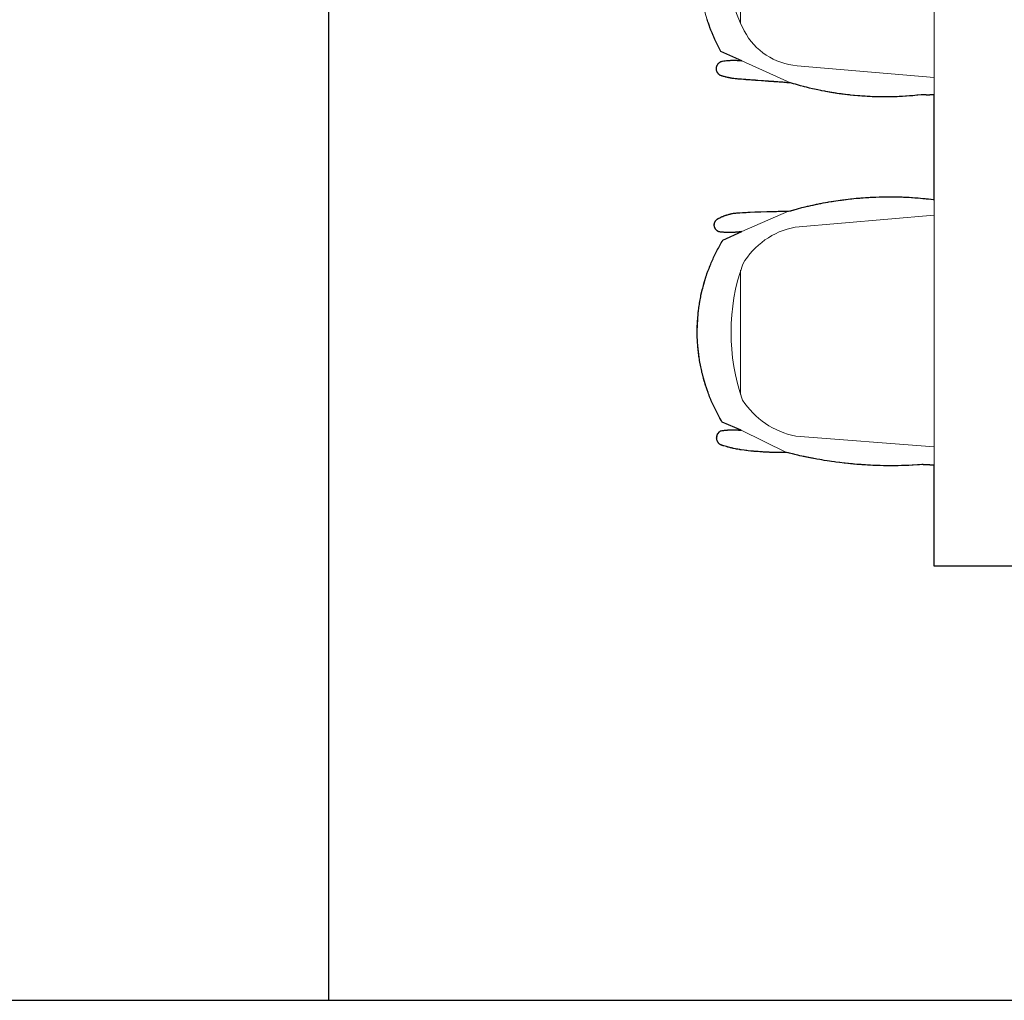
# Model space of a CAD drawing. Header units: millimetres. Extents: x 488786 to 747986, y 25193 to 95000.
# Tile 9 of 127: x 535120 to 536969, y 85199 to 87039. Entities that reach past the tile are written whole.
import ezdxf

# ---------------------------------------------------------------- set-up
doc = ezdxf.new("R2010")
doc.units = ezdxf.units.MM
doc.layers.add('10. ETC', color=251, linetype='Continuous')
doc.layers.add('6. FUR1', color=181, linetype='Continuous')
doc.layers.add('7. FUR2', color=241, linetype='Continuous', lineweight=5)

# ---------------------------------------------------------------- blocks, each defined once
blk = doc.blocks.new('YUHIHA_Furniture_DiningSet_6Seat_B_Plan')
at = {"layer": '6. FUR1'}
blk.add_lwpolyline([(2316.3, 0), (2316.3, -800), (2126.8, -800), (2126.8, -800.4), (2126.8, -800.9), (2126.8, -801.1), (2126.7, -802), (2126.7, -802.2), (2126.7, -802.8), (2126.7, -803.5), (2126.6, -803.9), (2126.6, -804.1), (2126.6, -804.6), (2126.6, -805.4), (2126.6, -805.9), (2126.6, -806.1), (2126.5, -806.5), (2126.5, -806.6), (2126.5, -807.9), (2126.4, -808.7), (2126.4, -809.2), (2126.4, -809.4), (2126.4, -810), (2126.4, -810.1), (2126.3, -810.7), (2126.3, -811.4), (2126.3, -812), (2126.3, -812.2), (2126.2, -812.7), (2126.2, -812.9), (2126.2, -813.5), (2126.2, -813.7), (2126.2, -814.4), (2126.2, -814.6), (2126.1, -815.1), (2126.1, -815.3), (2126.1, -815.9), (2126.1, -816.1), (2126.1, -816.6), (2126.1, -816.8), (2126, -817.5), (2126, -817.7), (2126, -818.3), (2126, -818.5), (2125.9, -819.2), (2125.9, -819.4), (2125.9, -819.9), (2125.9, -820.1), (2125.8, -820.8), (2125.8, -821), (2125.8, -822.7), (2125.8, -822.9), (2125.7, -823.6), (2126, -827.6), (2126.3, -831.6), (2126.7, -839.6), (2126.8, -841.6), (2127.1, -847.6), (2127.3, -851.6), (2127.4, -855.6), (2127.6, -861.6), (2127.7, -867.6), (2127.8, -871.6), (2127.8, -873.6), (2127.8, -879.6), (2127.8, -883.6), (2127.8, -887.6), (2127.7, -893.6), (2127.7, -895.6), (2127.6, -901.6), (2127.4, -907.6), (2127.3, -909.6), (2127.1, -915.5), (2126.9, -919.5), (2126.6, -925.5), (2126.3, -929.5), (2125.9, -935.5), (2125.8, -937.5), (2125.5, -941.5), (2125.2, -945.5), (2124.5, -953.5), (2124.1, -957.4), (2123.7, -961.4), (2123.1, -967.4), (2122.9, -969.4), (2121.9, -977.3), (2120.9, -985.2), (2120.6, -987.2), (2119.8, -993.2), (2119.2, -997.1), (2118.6, -1001.1), (2117.7, -1007), (2117, -1011), (2116.4, -1014.9), (2115.3, -1020.8), (2113.9, -1028.7), (2113.1, -1032.6), (2111.9, -1038.5), (2110.7, -1044.4), (2109, -1052.2), (2108.1, -1056.1), (2106.8, -1061.9), (2106.3, -1063.9), (2104.4, -1071.6), (2103.9, -1073.6), (2102.9, -1077.4), (2102.9, -1078.2), (2103, -1078.8), (2103, -1081.6), (2103, -1082.3), (2103, -1083.7), (2103, -1086.5), (2103.1, -1087.2), (2103.1, -1090.7), (2103, -1091.4), (2103, -1092.8), (2103, -1094.2), (2103, -1094.9), (2102.9, -1101.2), (2102.8, -1104), (2102.8, -1104.7), (2102.7, -1108.2), (2102.7, -1108.9), (2102.6, -1110.3), (2102.5, -1113.1), (2102.5, -1113.8), (2102.4, -1115.2), (2102.3, -1117.3), (2102.3, -1118), (2102.1, -1120.8), (2102, -1122.8), (2101.9, -1123.5), (2101.8, -1124.9), (2101.8, -1125.6), (2101.6, -1127.7), (2101.4, -1130.5), (2101.4, -1131.2), (2101, -1135.4), (2100.8, -1137.5), (2100.8, -1138.2), (2100.6, -1139.6), (2100.2, -1143.7), (2099.6, -1149.3), (2099.3, -1152.1), (2099.2, -1152.8), (2099, -1154.1), (2098.7, -1156.9), (2098, -1162.5), (2097.7, -1164.5), (2097.6, -1165.2), (2097.4, -1166.6), (2096.9, -1169.1), (2096.9, -1169.4), (2096.8, -1169.9), (2096.5, -1171.6), (2096.1, -1173.3), (2096.1, -1173.5), (2095.3, -1177.1), (2095.3, -1177.4), (2095.1, -1178.2), (2094.9, -1179), (2094.8, -1179.6), (2094.5, -1180.7), (2094.3, -1181.5), (2094.1, -1182.3), (2094.1, -1182.6), (2093.8, -1183.7), (2093.2, -1186.2), (2093.1, -1186.4), (2092.9, -1187.3), (2092.8, -1187.5), (2092.5, -1188.6), (2092.4, -1188.9), (2092.3, -1189.2), (2092, -1190.5), (2091.4, -1192.4), (2090.5, -1195.4), (2090.4, -1195.6), (2090.2, -1196.5), (2089.9, -1197.3), (2089.6, -1198.3), (2089.4, -1198.9), (2089.1, -1199.7), (2088.9, -1200.5), (2088.8, -1200.7), (2088.5, -1201.5), (2088.4, -1201.7), (2088.1, -1202.2), (2087.5, -1202.9), (2087.2, -1203.3), (2086.8, -1203.7), (2086.5, -1204.1), (2086.2, -1204.4), (2085.8, -1204.7), (2085.4, -1205.1), (2085.2, -1205.2), (2085, -1205.4), (2084.5, -1205.8), (2083.8, -1206.2), (2083, -1206.7), (2082.6, -1207), (2082.1, -1207.2), (2081.9, -1207.3), (2081, -1207.7), (2080.3, -1207.9), (2079.3, -1208.2), (2078.8, -1208.3), (2078.1, -1208.5), (2077.1, -1208.6), (2076.4, -1208.6), (2075.9, -1208.7), (2075.2, -1208.7), (2074.4, -1208.6), (2073.7, -1208.6), (2073, -1208.5), (2072.5, -1208.4), (2071.7, -1208.2), (2071, -1208), (2070.1, -1207.7), (2069.6, -1207.5), (2069, -1207.2), (2068.5, -1207), (2068.1, -1206.8), (2067.2, -1206.3), (2066.8, -1206), (2066.6, -1205.8), (2066.4, -1205.7), (2065.8, -1205.2), (2065.1, -1204.6), (2064.7, -1204.3), (2064.2, -1203.7), (2063.6, -1203), (2063.1, -1202.4), (2062.8, -1202), (2062.6, -1201.6), (2062.2, -1200.9), (2062.1, -1200.3), (2061.8, -1198.3), (2061.7, -1197.7), (2061.7, -1197.4), (2061.5, -1196.2), (2061.5, -1195.9), (2061.5, -1195.6), (2061.4, -1195.3), (2061.3, -1194.1), (2061.3, -1193.8), (2061.2, -1193.2), (2061.1, -1192.3), (2061.1, -1192), (2061, -1191.4), (2061, -1191.1), (2060.8, -1188.4), (2060.8, -1188.2), (2060.7, -1187.5), (2060.7, -1187.2), (2060.7, -1186.4), (2060.7, -1185.8), (2060.6, -1185.5), (2060.6, -1184.3), (2060.5, -1183.7), (2060.5, -1183.4), (2060.5, -1182.2), (2060.5, -1181.9), (2060.5, -1181.3), (2060.5, -1180.1), (2060.5, -1179.2), (2060.4, -1178.9), (2060.4, -1176.8), (2060.5, -1176.5), (2060.5, -1175.9), (2060.5, -1175.6), (2060.5, -1175), (2060.5, -1173.5), (2060.5, -1173.2), (2060.6, -1170.5), (2060.6, -1170.2), (2060.7, -1169.6), (2060.7, -1168.7), (2060.7, -1168.4), (2060.8, -1167.8), (2060.8, -1167.5), (2061, -1164.5), (2061.1, -1164.2), (2061.1, -1163.6), (2061.2, -1162.7), (2045.9, -1198.4), (2043.5, -1199.8), (2038.7, -1202.6), (2036.2, -1204), (2033.7, -1205.3), (2031.3, -1206.7), (2028.8, -1208), (2026.3, -1209.2), (2021.3, -1211.7), (2018.8, -1212.9), (2016.2, -1214.1), (2013.7, -1215.3), (2011.1, -1216.5), (2008.6, -1217.6), (2006, -1218.7), (2003.4, -1219.8), (2000.8, -1220.9), (1998.2, -1221.9), (1995.6, -1222.9), (1993, -1223.9), (1990.4, -1224.9), (1985.1, -1226.8), (1979.8, -1228.6), (1977.1, -1229.4), (1974.5, -1230.3), (1971.8, -1231.1), (1969.1, -1231.9), (1966.4, -1232.7), (1963.7, -1233.4), (1961, -1234.1), (1958.3, -1234.8), (1955.6, -1235.5), (1952.8, -1236.2), (1950.1, -1236.8), (1947.4, -1237.4), (1944.6, -1238), (1941.9, -1238.6), (1939.2, -1239.1), (1933.6, -1240.1), (1930.9, -1240.6), (1928.1, -1241.1), (1925.3, -1241.5), (1922.6, -1241.9), (1919.8, -1242.3), (1917, -1242.6), (1914.2, -1243), (1911.5, -1243.3), (1908.7, -1243.6), (1905.9, -1243.8), (1900.3, -1244.3), (1897.5, -1244.5), (1894.7, -1244.6), (1891.9, -1244.8), (1886.3, -1245), (1883.5, -1245.1), (1880.7, -1245.1), (1877.9, -1245.1), (1875.1, -1245.1), (1869.5, -1245.1), (1866.7, -1245), (1861.1, -1244.8), (1858.3, -1244.6), (1855.5, -1244.5), (1852.7, -1244.3), (1849.9, -1244.1), (1844.3, -1243.6), (1841.6, -1243.3), (1836, -1242.7), (1833.2, -1242.3), (1830.4, -1241.9), (1827.7, -1241.5), (1824.9, -1241.1), (1822.1, -1240.7), (1819.4, -1240.2), (1816.6, -1239.7), (1813.9, -1239.2), (1811.1, -1238.7), (1808.4, -1238.1), (1802.9, -1236.9), (1797.4, -1235.6), (1794.7, -1234.9), (1789.3, -1233.5), (1786.6, -1232.8), (1783.9, -1232), (1778.5, -1230.4), (1775.9, -1229.5), (1773.2, -1228.7), (1770.6, -1227.8), (1767.9, -1226.9), (1762.6, -1225), (1760, -1224), (1757.4, -1223), (1754.8, -1222), (1752.2, -1221), (1749.6, -1219.9), (1747, -1218.8), (1744.4, -1217.7), (1741.9, -1216.6), (1739.3, -1215.5), (1736.7, -1214.3), (1734.2, -1213.1), (1731.7, -1211.9), (1729.2, -1210.7), (1726.7, -1209.4), (1721.7, -1206.8), (1719.2, -1205.5), (1716.8, -1204.2), (1714.3, -1202.8), (1711.9, -1201.4), (1709.4, -1200), (1707, -1198.6), (1704.6, -1197.2), (1688.1, -1161.2), (1688.6, -1163.9), (1688.6, -1164.2), (1688.7, -1164.9), (1688.9, -1166.2), (1689.2, -1168.2), (1689.2, -1168.5), (1689.3, -1168.9), (1689.4, -1170.2), (1689.6, -1172.2), (1689.7, -1172.6), (1689.7, -1173.2), (1689.8, -1174.6), (1689.9, -1174.9), (1690, -1176.6), (1690, -1176.9), (1690.1, -1177.6), (1690.1, -1178.9), (1690.1, -1179.3), (1690.2, -1180.9), (1690.2, -1183.6), (1690.2, -1185.3), (1690.2, -1185.6), (1690.2, -1186.3), (1690.2, -1187.7), (1690.2, -1188), (1690.1, -1189.7), (1690.1, -1190), (1690.1, -1191.3), (1690, -1192), (1690, -1192.3), (1689.9, -1194), (1689.8, -1194.4), (1689.7, -1195.7), (1689.7, -1196.4), (1689.6, -1196.7), (1689.5, -1198.4), (1689.3, -1200), (1689.2, -1200.7), (1689.1, -1201.7), (1688.9, -1203), (1688.8, -1203.4), (1688.7, -1204), (1688.6, -1204.5), (1688.3, -1205.1), (1688, -1205.8), (1687.4, -1206.8), (1687, -1207.4), (1686.6, -1208), (1686.1, -1208.5), (1685.5, -1209.2), (1685, -1209.7), (1684.6, -1210), (1684.3, -1210.3), (1683.9, -1210.6), (1683.5, -1210.9), (1683.1, -1211.1), (1682.5, -1211.5), (1682.1, -1211.7), (1681.6, -1211.9), (1680.8, -1212.3), (1680.3, -1212.5), (1679.7, -1212.7), (1679.2, -1212.8), (1678.7, -1212.9), (1678, -1213), (1677.3, -1213.1), (1677.1, -1213.2), (1676.1, -1213.2), (1675.9, -1213.2), (1675, -1213.2), (1674, -1213.1), (1673.8, -1213), (1672.9, -1212.8), (1672.6, -1212.8), (1671.7, -1212.5), (1671, -1212.3), (1670.4, -1212), (1670.2, -1211.9), (1670, -1211.8), (1669.5, -1211.6), (1669.1, -1211.3), (1668.3, -1210.8), (1667.8, -1210.4), (1667.2, -1210), (1666.8, -1209.7), (1666.7, -1209.5), (1666.2, -1209), (1666, -1208.8), (1665.7, -1208.5), (1665.2, -1207.9), (1664.8, -1207.3), (1664.7, -1207.1), (1664.2, -1206.2), (1664, -1206), (1663.5, -1205), (1663.2, -1204.5), (1663.1, -1204.2), (1662.2, -1202.4), (1662.1, -1202.2), (1661.8, -1201.7), (1661.6, -1201.2), (1661.4, -1200.7), (1661.2, -1200.4), (1660.9, -1199.6), (1660.2, -1198.1), (1659.9, -1197.3), (1659.8, -1197), (1659, -1195.2), (1658.8, -1194.7), (1658.7, -1194.4), (1658.4, -1193.6), (1658.2, -1193.1), (1658.1, -1192.8), (1657.6, -1191.2), (1657.5, -1191), (1657.3, -1190.4), (1657.1, -1189.9), (1657.1, -1189.6), (1656.8, -1188.8), (1656.7, -1188.5), (1656.1, -1186.4), (1655.8, -1185.3), (1655.5, -1183.9), (1655.4, -1183.6), (1655.1, -1182.5), (1655, -1182), (1654.9, -1181.7), (1654.6, -1180), (1654.6, -1179.8), (1654.4, -1179.2), (1654, -1177), (1654, -1176.7), (1653.9, -1175.9), (1653.7, -1174.8), (1653.5, -1172.8), (1653.3, -1170.5), (1653, -1165.8), (1653, -1165.1), (1652.6, -1159.6), (1652.6, -1158.9), (1652.4, -1155.8), (1652.4, -1155), (1652.3, -1153.4), (1652.1, -1150.3), (1652.1, -1148.8), (1652, -1148), (1651.9, -1146.5), (1651.9, -1145.7), (1651.5, -1137.2), (1651.5, -1136.4), (1651.4, -1134.1), (1651.3, -1131.7), (1651.1, -1127.9), (1651.1, -1126.3), (1651.1, -1125.5), (1650.7, -1114.7), (1650.7, -1113.9), (1650.7, -1112.3), (1650.6, -1107.7), (1650.5, -1103), (1650.5, -1102.3), (1650.4, -1096.8), (1650.4, -1096.1), (1650.3, -1093), (1650.3, -1090.6), (1650.3, -1089.1), (1650.3, -1087.5), (1650.3, -1085.2), (1650.3, -1082.9), (1650.3, -1082.1), (1650.3, -1074.3), (1650.3, -1073.6), (1649.1, -1069.4), (1647.9, -1065.2), (1646.7, -1061.1), (1646.2, -1059), (1645.1, -1054.8), (1644, -1050.7), (1643.4, -1048.6), (1641.9, -1042.3), (1640.9, -1038.1), (1640.4, -1036), (1639.4, -1031.8), (1638.5, -1027.5), (1637.1, -1021.2), (1636.7, -1019.1), (1635.8, -1014.9), (1635.4, -1012.8), (1634.6, -1008.5), (1633.8, -1004.3), (1633, -1000), (1632.7, -997.9), (1631.9, -993.6), (1631.6, -991.5), (1630.6, -985.1), (1630, -980.8), (1629.1, -974.4), (1628.5, -970.1), (1628, -965.8), (1627.4, -961.6), (1627, -957.3), (1626.7, -955.1), (1626.3, -950.8), (1625.9, -946.5), (1625.7, -944.4), (1625.3, -940.1), (1625, -935.8), (1624.8, -933.6), (1624.5, -929.3), (1624.2, -925), (1624.1, -922.8), (1623.9, -918.5), (1623.7, -916.4), (1623.5, -909.9), (1623.3, -903.4), (1623.2, -901.3), (1623.1, -896.9), (1623, -892.6), (1623, -890.5), (1623, -886.1), (1623, -884), (1623, -879.7), (1623.1, -875.4), (1623.1, -871), (1623.2, -866.7), (1623.4, -860.2), (1623.5, -858.1), (1623.7, -853.8), (1623.8, -851.6), (1624, -847.3), (1624.3, -843), (1624.4, -840.8), (1624.7, -836.5), (1625.1, -832.2), (1625.2, -830.1), (1625.6, -825.8), (1626, -821.5), (1626.2, -819.3), (1626.7, -815), (1627.1, -810.7), (1627.6, -806.4), (1628.1, -802.1), (1628.4, -800), (1431.5, -800), (1431.5, -800.4), (1431.5, -800.5), (1431.6, -801.1), (1431.6, -801.4), (1431.8, -804.5), (1431.8, -804.7), (1431.9, -805.9), (1431.9, -806.5), (1431.9, -806.8), (1431.9, -807.5), (1431.9, -808.2), (1432, -808.4), (1432, -809.5), (1432, -809.7), (1432, -810.8), (1432, -810.9), (1432, -812), (1432, -812.2), (1432, -813.3), (1432, -813.4), (1432, -814), (1432, -814.2), (1432, -814.5), (1431.9, -815.1), (1431.9, -815.4), (1431.9, -816), (1431.9, -816.1), (1431.9, -816.5), (1431.9, -817), (1431.8, -818.3), (1431.8, -818.5), (1431.6, -821.3), (1431.5, -823), (1431.7, -824.9), (1432.3, -830.7), (1432.5, -832.7), (1432.9, -836.5), (1433.3, -840.4), (1433.6, -844.3), (1433.7, -846.3), (1434.1, -852.1), (1434.3, -854.1), (1434.6, -859.9), (1434.7, -861.8), (1434.9, -865.7), (1435.1, -871.6), (1435.3, -877.4), (1435.4, -879.4), (1435.5, -885.2), (1435.5, -887.2), (1435.5, -889.1), (1435.5, -891.1), (1435.5, -893), (1435.5, -898.9), (1435.5, -900.9), (1435.4, -906.7), (1435.3, -908.7), (1435.2, -912.6), (1435.1, -916.5), (1434.9, -920.4), (1434.6, -926.2), (1434.4, -930.1), (1434, -935.9), (1433.7, -939.8), (1433.4, -943.7), (1432.9, -949.6), (1432.7, -951.5), (1432.1, -957.3), (1431.9, -959.3), (1431.4, -963.1), (1431, -967), (1430.5, -970.9), (1430, -974.8), (1429.7, -976.7), (1428.9, -982.5), (1428.6, -984.4), (1428, -988.3), (1427.4, -992.1), (1426.7, -996), (1426, -999.8), (1425.3, -1003.7), (1425, -1005.6), (1423.9, -1011.3), (1423.5, -1013.2), (1422.3, -1019), (1421.1, -1024.7), (1420.2, -1028.5), (1418.9, -1034.2), (1417.5, -1039.9), (1416.5, -1043.7), (1416.1, -1045.6), (1414.6, -1051.2), (1414, -1053.1), (1413.5, -1055), (1413, -1056.9), (1411.9, -1060.6), (1410.9, -1064.4), (1409.7, -1068.1), (1409.2, -1070), (1409.1, -1070.8), (1409, -1072.3), (1409, -1073.1), (1408.8, -1075.3), (1408.8, -1076.1), (1408.6, -1078.4), (1408.5, -1079.2), (1408.4, -1081.5), (1408.3, -1082.2), (1408.1, -1084.5), (1408.1, -1085.3), (1407.7, -1090.7), (1407.7, -1091.4), (1407.5, -1093.7), (1407.4, -1094.5), (1407.2, -1097.6), (1407.2, -1098.3), (1407, -1100.6), (1406.9, -1101.4), (1406.5, -1106.7), (1406.5, -1107.5), (1406.3, -1110.6), (1406.2, -1111.3), (1406, -1113.6), (1406, -1114.4), (1405.8, -1116.7), (1405.8, -1117.5), (1405.5, -1120.5), (1405.5, -1121.3), (1405.3, -1123.6), (1405.3, -1124.3), (1404.8, -1131.2), (1404.7, -1132), (1404.5, -1135.1), (1404.4, -1135.8), (1404.3, -1138.1), (1404.2, -1138.9), (1403.7, -1145.8), (1403.7, -1146.5), (1403.4, -1149.6), (1403.4, -1150.4), (1403.2, -1153.4), (1403.1, -1154.2), (1402.9, -1157.3), (1402.8, -1158), (1402.5, -1161.8), (1402.5, -1162.6), (1402.3, -1165.7), (1402.2, -1166.4), (1402.1, -1168), (1401.9, -1170.1), (1401.9, -1170.4), (1401.8, -1171.2), (1401.6, -1172.8), (1401.5, -1173.6), (1401.5, -1173.8), (1401.2, -1176.5), (1401.1, -1176.8), (1401.1, -1177.3), (1400.9, -1178.1), (1400.8, -1178.9), (1400.7, -1179.4), (1400.7, -1179.7), (1400.5, -1180.8), (1400.5, -1181), (1400.1, -1183.1), (1400, -1183.4), (1399.9, -1183.9), (1399.9, -1184.2), (1399.7, -1185), (1399.6, -1185.5), (1399.6, -1185.8), (1399.4, -1186.6), (1399.3, -1186.8), (1399, -1188.1), (1399, -1188.4), (1398.6, -1190.2), (1398.5, -1190.5), (1398.3, -1191.3), (1398.2, -1191.8), (1398.1, -1192), (1397.5, -1194.4), (1397.4, -1194.6), (1397.1, -1195.7), (1396.8, -1197), (1396.5, -1198), (1396.4, -1198.2), (1396.1, -1199), (1396, -1199.5), (1395.6, -1200.8), (1395.5, -1201.1), (1395.3, -1201.6), (1395.2, -1201.8), (1395.1, -1202), (1394.7, -1202.7), (1394.2, -1203.3), (1393.7, -1203.9), (1393.4, -1204.3), (1393.2, -1204.5), (1393, -1204.7), (1392.5, -1205.2), (1391.7, -1205.9), (1390.8, -1206.5), (1390.2, -1207), (1389.3, -1207.5), (1388.4, -1207.9), (1387.6, -1208.2), (1387.1, -1208.4), (1386.9, -1208.5), (1385.9, -1208.8), (1384.9, -1209), (1384.4, -1209), (1383.3, -1209.1), (1382.5, -1209.2), (1381.5, -1209.1), (1381, -1209.1), (1380.5, -1209), (1380.2, -1209), (1379.7, -1208.9), (1378.9, -1208.7), (1378.2, -1208.5), (1377.7, -1208.3), (1377, -1208.1), (1376.5, -1207.9), (1376, -1207.6), (1375.5, -1207.4), (1375.1, -1207.1), (1374.2, -1206.6), (1373.6, -1206.1), (1373.2, -1205.8), (1372.6, -1205.3), (1372.4, -1205.1), (1371.9, -1204.5), (1371.7, -1204.4), (1371.5, -1204.2), (1371, -1203.6), (1370.5, -1202.9), (1370.1, -1202.3), (1369.6, -1201.4), (1369.2, -1200.7), (1369, -1200.2), (1368.8, -1199.7), (1368.8, -1199.4), (1368.6, -1198.2), (1368.5, -1197.6), (1368.4, -1197.4), (1368, -1194.4), (1367.8, -1192.9), (1367.7, -1192.6), (1367.4, -1189.6), (1367.3, -1188.7), (1367.3, -1188.4), (1367.2, -1187.8), (1367, -1184.9), (1366.9, -1183.9), (1366.9, -1183.1), (1366.8, -1182.2), (1366.8, -1181.9), (1366.7, -1179.8), (1366.7, -1179.5), (1366.7, -1178.6), (1366.7, -1178), (1366.7, -1177.7), (1366.7, -1175.6), (1366.7, -1175.3), (1366.7, -1174.7), (1366.7, -1173.8), (1366.7, -1173.5), (1366.8, -1172.3), (1366.8, -1171.7), (1366.8, -1171.4), (1366.9, -1170.2), (1366.9, -1169.3), (1366.9, -1169), (1367, -1168.4), (1367, -1168.1), (1367.2, -1165.7), (1367.2, -1165.4), (1367.3, -1164.8), (1367.4, -1163.6), (1367.4, -1163.3), (1367.6, -1161.5), (1350.2, -1200.8), (1347.8, -1202.1), (1345.3, -1203.4), (1342.9, -1204.7), (1340.4, -1205.9), (1338, -1207.1), (1335.5, -1208.3), (1333, -1209.5), (1330.5, -1210.7), (1328, -1211.8), (1323, -1214.1), (1320.4, -1215.2), (1315.4, -1217.3), (1312.8, -1218.3), (1310.3, -1219.3), (1305.1, -1221.3), (1302.5, -1222.2), (1297.3, -1224.1), (1294.7, -1225), (1292.1, -1225.8), (1289.5, -1226.7)], dxfattribs=at)
at = {"layer": '7. FUR2'}
for p, q in [((932.9, -800), (1431.5, -800)), ((1628.4, -800), (2126.8, -800)), ((1409.2, -1070), (1367.6, -1161.5)), ((1650.3, -1073.5), (1688.1, -1161.2)), ((2102.9, -1077.4), (2061.2, -1162.7)), ((1298, -1163.6), (1064.8, -1163.6)), ((1993.9, -1163.6), (1760.8, -1163.6))]:
    blk.add_line(p, q, dxfattribs=at)
for points in [[(1012.1, -1201, 0.252543), (1350.2, -1200.8), (1367.6, -1161.5, 0.076828), (1368.8, -1199.7, 0.640495), (1395.3, -1201.6, 0.059371), (1402.1, -1168, 0.00029), (1409.2, -1070, 0.102837), (1431.5, -823, 0.043407), (1431.5, -800), (1628.4, -800, 0.103975), (1650.3, -1073.5, 0.017725), (1653.5, -1172.8, 0.09962), (1664.6, -1206.9, 0.630664), (1688.7, -1204, 0.085024), (1688.1, -1161.2), (1704.6, -1197.2, 0.277431), (2045.9, -1198.4), (2061.2, -1162.7, 0.062362), (2062.2, -1200.9, 0.56503), (2088.5, -1201.5, 0.040835), (2097.4, -1166.6, 0.041947), (2102.9, -1077.4, 0.081617), (2125.7, -823.6, 0.001814), (2126.8, -800), (2316.3, -800), (2316.3, 0)], [(1398.9, -800), (1376.9, -1057.8, -0.256783), (1311.8, -1156.8, -0.25969), (1040.4, -1150.9, -0.21897), (985.5, -1072.2), (965.3, -800)], [(2092.2, -800), (2072.1, -1060.3, -0.203627), (2004.6, -1160, -0.1712), (1749.3, -1159.7, -0.216258), (1680, -1061.2), (1657.5, -800)]]:
    blk.add_lwpolyline(points, format="xyb", dxfattribs=at)

msp = doc.modelspace()

# ---------------------------------------------------------------- linework, layer by layer
at = {"layer": '10. ETC'}
for p, q in [((535700, 88879.9), (535700, 85198.7)), ((532700, 85198.7), (541700, 85198.7))]:
    msp.add_line(p, q, dxfattribs=at)

# ---------------------------------------------------------------- block references
at = {"rotation": 270}
msp.add_blockref('YUHIHA_Furniture_DiningSet_6Seat_B_Plan', (537637.7, 88329.9), dxfattribs=at)

doc.saveas('drawing.dxf')
